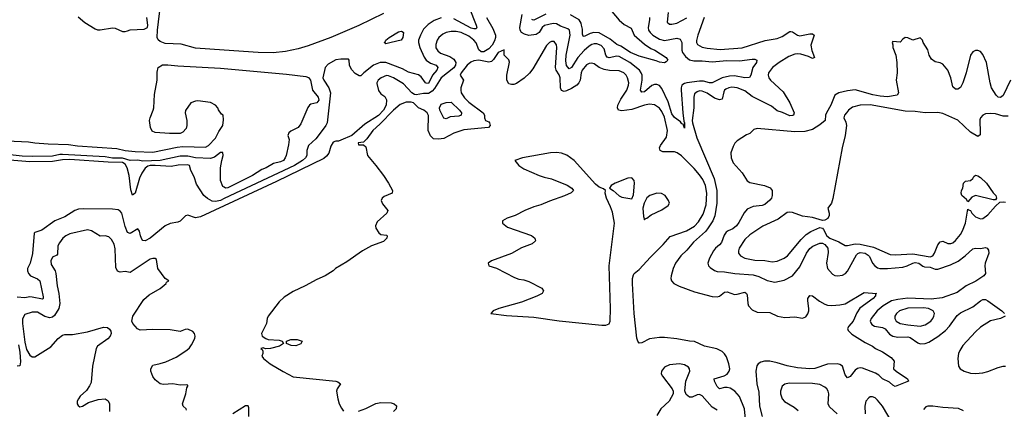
# Model space of a CAD drawing. Header units: inches. Extents: x 1954678 to 2060271, y 904822 to 1016299.
# Tile 213 of 256: x 1978369 to 1986220, y 992186 to 995292. Entities that reach past the tile are written whole.
import ezdxf

# ---------------------------------------------------------------- set-up
doc = ezdxf.new("R2010")
doc.units = ezdxf.units.IN
doc.header["$MEASUREMENT"] = 0
doc.layers.add('B9979', color=7, linetype='Continuous')
doc.layers.add('B9989', color=7, linetype='Continuous')

msp = doc.modelspace()

# ---------------------------------------------------------------- linework, layer by layer
at = {"layer": 'B9979', "color": 5}
for points, elevation in [([(1980000, 995049.6), (1979770, 995066), (1979657.4, 995097.4), (1979530, 995103.6), (1979490, 995117.3), (1979472.6, 995132.6), (1979466.1, 995150), (1979467.7, 995210), (1979494.8, 995430), (1979514.8, 995690), (1979498.6, 995810), (1979506.8, 995850), (1979524.1, 995890), (1979550, 995913.9), (1979590, 995915.9), (1979750, 995898.9), (1980000, 995899.9)], 420), ([(1978836.2, 995316.2), (1978887.9, 995270), (1978970, 995219.8), (1978990, 995212.2), (1979011.2, 995211.2), (1979110, 995226.6), (1979130, 995223.8), (1979190, 995197.9), (1979210, 995197.8), (1979230, 995204.5), (1979250, 995212.2), (1979362, 995218), (1979387.3, 995230), (1979390.7, 995250), (1979383.1, 995310)], 440), ([(1978270, 994327.7), (1978438.6, 994318.6), (1978490.2, 994310.2), (1978597.5, 994302.5), (1978757.2, 994297.2), (1978830, 994286.6), (1979145.2, 994265.2), (1979210.7, 994250), (1979290, 994240.7), (1979430, 994234.9), (1979623.7, 994276.3), (1979670, 994281.5), (1979850, 994277.1), (1979874.6, 994290), (1979930, 994348.8), (1979958.1, 994401.9), (1979990, 994448), (1979994.3, 994494.3), (1979990.9, 994530), (1979979.5, 994539.5), (1979954.3, 994574.3), (1979949.3, 994590), (1979931.5, 994610), (1979890, 994631.4), (1979790, 994644.7), (1979770, 994643), (1979734.8, 994630), (1979690.7, 994569.3), (1979689, 994550), (1979701.1, 994490), (1979702.9, 994450), (1979696.3, 994423.7), (1979670, 994394.6), (1979650, 994386), (1979564.7, 994384.7), (1979450, 994392.8), (1979424.5, 994404.5), (1979412.5, 994432.5), (1979405.5, 994490), (1979408.9, 994511.1), (1979434.3, 994570), (1979438.2, 994590), (1979445, 994695), (1979466.1, 994810), (1979465.4, 994874.6), (1979474.1, 994910), (1979508.6, 994931.4), (1979550, 994933.5), (1979630, 994924.7), (1979970, 994906.8), (1980000, 994904)], 420), ([(1980000, 993956.1), (1979990, 993962.3), (1979971.6, 994011.6), (1979971, 994110), (1979980.7, 994170), (1979992.9, 994210), (1979990, 994233.5), (1979970, 994233.2), (1979922.8, 994197.2), (1979890, 994185.7), (1979770, 994191.9), (1979710, 994204.8), (1979650, 994204.4), (1979490, 994170.7), (1979350, 994164), (1979310, 994172.2), (1979250.1, 994169.9), (1979190, 994187.6), (1979110, 994188.6), (1979050, 994199.6), (1978710, 994217.8), (1978690, 994217.7), (1978630, 994203.4), (1978470, 994200.6), (1978390, 994204), (1978270, 994216.6)], 420), ([(1980000, 993866.2), (1979970, 993852.1), (1979930, 993842.3), (1979904.7, 993844.7), (1979866.4, 993866.4), (1979838.3, 993890), (1979780.1, 993980.1), (1979760.6, 994040.6), (1979732.7, 994090), (1979722, 994130), (1979710, 994134.5), (1979633.6, 994133.6), (1979577.8, 994122.2), (1979450, 994131.1), (1979410, 994130.1), (1979390, 994123.4), (1979370, 994107.7), (1979343.3, 994070), (1979325.4, 994030), (1979290, 993908.6), (1979270, 993892.8), (1979256.8, 993936.8), (1979241.2, 994050), (1979225.7, 994110), (1979210, 994140.8), (1979190, 994153.4), (1979075.9, 994155.9), (1978770, 994177.3), (1978710, 994175.4), (1978630, 994161.9), (1978450, 994158.9), (1978290, 994172.7)], 440), ([(1980000, 993808.5), (1979810, 993720.3), (1979770, 993712.1), (1979710, 993735.2), (1979691.9, 993728.1), (1979650, 993686.1), (1979630, 993677.4), (1979570, 993666.8), (1979530, 993648.5), (1979410, 993549.9), (1979370, 993529.8), (1979351.5, 993531.5), (1979342.3, 993542.3), (1979331.5, 993570), (1979325.1, 993605.1), (1979310, 993625.2), (1979251.3, 993588.7), (1979230, 993595.1), (1979210, 993643.5), (1979184.5, 993750), (1979170, 993767.1), (1979155.3, 993775.3), (1979110, 993782.8), (1978874.8, 993785.2), (1978839.2, 993780.8), (1978810.3, 993770), (1978730, 993720.3), (1978650, 993687.7), (1978545.4, 993614.6), (1978490, 993596.9), (1978484, 993590), (1978472.1, 993427.9), (1978453.4, 993350), (1978431.7, 993310), (1978431.4, 993290), (1978439.1, 993270), (1978455.6, 993250), (1978510, 993225.6), (1978530.1, 993210.1), (1978557.6, 993082.4), (1978556.1, 993070), (1978550, 993065), (1978470, 993081), (1978450, 993081.8), (1978410, 993073.8), (1978350, 993079.3)], 460), ([(1979699.8, 992179.8), (1979695.6, 992190), (1979672.3, 992212.3), (1979667.9, 992230), (1979693.7, 992310), (1979703.1, 992356.9), (1979710.9, 992370), (1979710, 992378), (1979702, 992382), (1979650, 992377.6), (1979590, 992388.2), (1979515.9, 992384.1), (1979490, 992389.8), (1979450, 992419.9), (1979430, 992446.5), (1979414, 992490), (1979413.7, 992510), (1979430, 992538), (1979490.2, 992550.2), (1979535.1, 992564.9), (1979618, 992602), (1979701.8, 992658.2), (1979723.3, 992676.7), (1979739.5, 992700.5), (1979765.7, 992750), (1979769.1, 992770), (1979763.9, 992790), (1979750, 992807.1), (1979710, 992824.1), (1979690, 992821.5), (1979650, 992805.6), (1979570, 992818.7), (1979430, 992823.2), (1979330, 992817.4), (1979307.7, 992827.7), (1979272.2, 992870), (1979264.2, 992890), (1979272.1, 992930), (1979359.6, 993060.4), (1979401.5, 993098.5), (1979488.5, 993150), (1979536.9, 993190), (1979540.7, 993199.3), (1979559, 993210), (1979530, 993229), (1979470, 993309), (1979459.3, 993379.3), (1979449.7, 993389.7), (1979430, 993389.8), (1979410, 993382.4), (1979250, 993275.6), (1979210, 993285.4), (1979170, 993279.8), (1979148.2, 993288.2), (1979136.4, 993316.4), (1979130, 993466), (1979121.6, 993501.6), (1979100.7, 993540.7), (1979080.1, 993560.1), (1979050, 993569.3), (1979010, 993566.6), (1978940.9, 993610), (1978910, 993615.8), (1978770, 993585), (1978736.1, 993570), (1978714.2, 993550), (1978686.1, 993513.9), (1978673.7, 993490), (1978670, 993423.7), (1978664.4, 993415.6), (1978630, 993399.7), (1978617.5, 993370), (1978620.5, 993340.5), (1978651.1, 993291.1), (1978657.5, 993270), (1978667.3, 993170), (1978681.2, 993110), (1978689, 993030), (1978682.2, 992990), (1978646.8, 992933.2), (1978630, 992920.5), (1978610, 992916.1), (1978570, 992925.6), (1978510, 992961.3), (1978470, 992959.8), (1978410, 992942.9), (1978392.9, 992907.1), (1978390.7, 992869.3), (1978410, 992722.3), (1978424.2, 992664.2), (1978450, 992618.2), (1978470, 992603.5), (1978490, 992605.7), (1978617, 992683), (1978675.2, 992750), (1978710, 992776.4), (1978730, 992782.5), (1978790, 992782.2), (1978910, 992805.1), (1979038.3, 992841.7), (1979070, 992839.2), (1979085.4, 992825.4), (1979095.1, 992810), (1979097.9, 992790), (1979091.4, 992768.6), (1979071.7, 992748.3), (1978989.4, 992690), (1978978.4, 992670), (1978951, 992530), (1978939.7, 992400.3), (1978927.1, 992372.9), (1978902.6, 992337.4), (1978850.5, 992290), (1978837.1, 992270), (1978826.7, 992250), (1978827.2, 992230), (1978835.8, 992215.8), (1978850, 992206.4), (1978870, 992210.5), (1978918.4, 992241.6), (1978995.8, 992264.2), (1979050, 992269.2), (1979074.7, 992254.7), (1979084.7, 992230), (1979086.7, 992170)], 480), ([(1978359.1, 992699.1), (1978370, 992641), (1978376.5, 992563.5), (1978370, 992531.5), (1978350, 992529.7)], 460)]:
    msp.add_lwpolyline(points, dxfattribs=dict(at, elevation=elevation))
at = {"layer": 'B9989', "color": 5}
for points, elevation in [([(1981270, 995341.4), (1981073, 995247), (1980850, 995150.2), (1980670, 995083.2), (1980590, 995058.9), (1980490, 995037.6), (1980390, 995027.4), (1980270, 995030.3), (1980000, 995049.6)], 420), ([(1981952.9, 995390), (1982009.5, 995250), (1982015.2, 995230), (1982010, 995220.5), (1981990, 995219.3), (1981970, 995225.4), (1981830, 995298.7)], 440), ([(1983390.2, 995310), (1983391.7, 995291.7), (1983379.8, 995230), (1983383.5, 995210), (1983396.1, 995190), (1983418.6, 995170), (1983470, 995136.8), (1983510, 995126), (1983610, 995144.1), (1983636.6, 995136.6), (1983648.4, 995110), (1983650.1, 995050), (1983655.4, 995030), (1983677.9, 994997.9), (1983710, 994973.5), (1983744, 994964), (1983810, 994963.4), (1983890, 994955.6), (1984006.9, 994966.9), (1984110, 994964.8), (1984210, 994978.9), (1984230, 994978.6), (1984246.4, 994970), (1984244.9, 994950), (1984214.9, 994910), (1984199.3, 994850), (1984188.2, 994831.8), (1984150.2, 994829.8), (1984070, 994843.6), (1984030, 994842.7), (1983970, 994829.4), (1983890, 994789.9), (1983870, 994789.3), (1983822.2, 994802.2), (1983790, 994803), (1983688.5, 994790), (1983670, 994784.8), (1983648.9, 994771.1), (1983642.7, 994750), (1983643, 994730), (1983656.2, 994550), (1983663.6, 994483.6), (1983670.6, 994469.4), (1983670, 994427.6), (1983659.8, 994459.8), (1983650, 994463), (1983638.8, 994478.8), (1983590, 994513.5), (1983570, 994541.8), (1983538.7, 994638.7), (1983490, 994743.7), (1983470, 994767.2), (1983450, 994776.6), (1983430, 994776.6), (1983410, 994767.6), (1983350, 994716.8), (1983330, 994713.7), (1983320.6, 994730), (1983332.3, 994810), (1983332.8, 994850), (1983325.6, 994870), (1983311.4, 994890), (1983234.7, 994950), (1983150, 994998.5), (1983130, 995001.6), (1983070, 994987.9), (1983052.9, 994992.9), (1983042.1, 995010), (1983030, 995061), (1983005.7, 995085.7), (1982970, 995099.6), (1982950, 995100.2), (1982930, 995094.5), (1982910, 995082.2), (1982870, 995046.8), (1982819.2, 994990), (1982770, 994910.9), (1982750, 994900.9), (1982730, 994927.1), (1982724.1, 994964.1), (1982727.9, 995010), (1982759, 995170), (1982752.2, 995210), (1982740.2, 995220.2), (1982680.4, 995240.4), (1982650, 995258.7), (1982623, 995263), (1982553.3, 995246.7), (1982535.8, 995230), (1982510.4, 995190), (1982486.7, 995173.3), (1982430, 995165), (1982395.7, 995175.7), (1982371.6, 995190), (1982359.9, 995210), (1982356.6, 995230), (1982374.8, 995334.8)], 460), ([(1982563.5, 995336.5), (1982470, 995287.7), (1982458, 995290), (1982453.3, 995293.3)], 440), ([(1983090, 995358.3), (1983148.2, 995288.2), (1983190, 995252.9), (1983245, 995225), (1983269.4, 995169.4), (1983350, 995096.1), (1983402.4, 995062.4), (1983432.7, 995050), (1983523.1, 994990), (1983536.3, 994970), (1983524.9, 994955.1), (1983510, 994949.3), (1983470, 994954.3), (1983445, 994965), (1983310, 995001.2), (1983238.4, 995030), (1983162.3, 995082.3), (1983130, 995095.4), (1983078.3, 995138.3), (1982990, 995186.9), (1982948.5, 995191.5), (1982917.6, 995182.4), (1982870, 995158.5), (1982862, 995162), (1982856.3, 995176.3), (1982855.6, 995215.6), (1982849.4, 995249.4), (1982845.5, 995265.5), (1982831.3, 995290), (1982761.2, 995330)], 440), ([(1983538.9, 995350), (1983532.7, 995272.7), (1983550, 995257.7), (1983570, 995256.3), (1983610, 995265.6), (1983690, 995305.9)], 480), ([(1982091.8, 995310), (1982142.4, 995222.4), (1982163.3, 995170), (1982163.9, 995150), (1982156.5, 995123.5), (1982135.6, 995090), (1982110, 995060.4), (1982070, 995035.8), (1982050, 995035.5), (1982030, 995050.9), (1982007.7, 995107.7), (1981989.9, 995130), (1981950, 995160.4), (1981890, 995189.4), (1981850, 995198.8), (1981810, 995198), (1981770, 995190.6), (1981742.9, 995177.1), (1981711.2, 995150), (1981697.7, 995130), (1981686.1, 995093.9), (1981688.2, 995068.2), (1981703.1, 995043.1), (1981724.2, 995024.2), (1981798.3, 994998.3), (1981830, 994977.7), (1981845.8, 994950), (1981843.9, 994930), (1981830, 994908.2), (1981730.1, 994830), (1981676.8, 994743.2), (1981658.5, 994721.5), (1981630, 994704.4), (1981590, 994703.5), (1981530, 994694), (1981516.9, 994696.9), (1981495.2, 994710), (1981430, 994782.2), (1981350.8, 994830), (1981310, 994845.2), (1981293.9, 994846.1), (1981252.2, 994830), (1981228.7, 994810), (1981217, 994790), (1981217.3, 994782.7), (1981230, 994729.1), (1981250, 994701.8), (1981279.5, 994679.5), (1981293.9, 994653.9), (1981291.1, 994610), (1981270.1, 994570), (1981230, 994528.7), (1981121, 994459), (1981018.4, 994370), (1980930, 994331.3), (1980910, 994324.4), (1980890, 994324), (1980870, 994315.4), (1980850, 994285.1), (1980833, 994227), (1980816.6, 994203.4), (1980793.3, 994186.7), (1980417.7, 994002.3), (1980000, 993808.5)], 460), ([(1981730, 995306.9), (1981675.4, 995284.6), (1981626.6, 995253.4), (1981590, 995216.1), (1981564.6, 995170), (1981550.1, 995130), (1981548.9, 995110), (1981558.9, 995070), (1981593.1, 994993.1), (1981610.1, 994970.1), (1981644.5, 994944.5), (1981688.9, 994930), (1981704.3, 994910), (1981695.1, 994890), (1981661, 994850), (1981630, 994784.8), (1981610, 994785.3), (1981604.4, 994790), (1981570, 994838), (1981550, 994853.6), (1981470, 994874.8), (1981421, 994901), (1981290, 994951.4), (1981243, 994950), (1981191.4, 994930), (1981114.2, 994870), (1981090, 994846), (1981074.9, 994845.1), (1981043.9, 994863.9), (1981016.1, 994896.1), (1981000.2, 994930), (1980996.8, 994970), (1980990, 994978.9), (1980930, 994978.3), (1980890, 994972.2), (1980830, 994937.8), (1980805.6, 994910), (1980787.5, 994830), (1980793.9, 994810), (1980835.2, 994750), (1980846.5, 994710), (1980820.1, 994470), (1980810.9, 994450), (1980750, 994365.9), (1980730, 994342.2), (1980672.1, 994290), (1980657.7, 994250), (1980657.6, 994210), (1980647.7, 994190), (1980625.5, 994170), (1980561.5, 994130), (1980000, 993866.2)], 440), ([(1983826.9, 995310), (1983775.9, 995170), (1983766.3, 995126.3), (1983767.1, 995110), (1983774.5, 995094.5), (1983810, 995073.7), (1983850, 995064.5), (1983954.4, 995054.4), (1984130, 995067.3), (1984313.4, 995126.6), (1984410, 995141.3), (1984450, 995158.5), (1984510, 995198.4), (1984517.8, 995197.8), (1984530, 995196.5), (1984570, 995170.2), (1984590, 995163), (1984670, 995179.7), (1984690, 995179.5), (1984703.8, 995170), (1984677.5, 995090), (1984685.5, 995045.5), (1984707.7, 994990), (1984690, 994981.7), (1984658.4, 994998.4), (1984598.2, 995018.2), (1984570, 995020.7), (1984550, 995016.9), (1984502.4, 994997.6), (1984424.6, 994950), (1984371.8, 994910), (1984340.1, 994870), (1984336.8, 994850), (1984342.1, 994830), (1984355.1, 994810), (1984456.5, 994716.5), (1984510, 994630.3), (1984543.6, 994550), (1984539.3, 994530), (1984532.5, 994527.5), (1984510, 994527.1), (1984452.8, 994552.8), (1984410, 994566), (1984363.4, 994603.4), (1984210, 994680.6), (1984150, 994725.8), (1984090, 994748.9), (1984046.3, 994753.7), (1984023.1, 994750), (1984000.9, 994739.1), (1983990.1, 994729.9), (1983983.8, 994716.2), (1983970, 994657.7), (1983950, 994652.5), (1983910, 994666.1), (1983850, 994705.8), (1983810, 994723), (1983790, 994724.3), (1983770, 994718.3), (1983750, 994701.3), (1983744.4, 994675.6), (1983745.3, 994590), (1983731.6, 994490), (1983733.4, 994470), (1983768.8, 994350), (1983907.6, 994027.6), (1983927, 993930), (1983928.2, 993830), (1983910.9, 993729.1), (1983895, 993690), (1983854.6, 993625.4), (1983836.4, 993603.6), (1983742.2, 993517.8), (1983690, 993455), (1983641.3, 993410), (1983599.5, 993350), (1983581.1, 993310), (1983563.3, 993250), (1983561.8, 993230), (1983566.5, 993210), (1983584.1, 993190), (1983627.1, 993167.1), (1983750, 993121.6), (1983890, 993084.4), (1983930, 993082.2), (1983950, 993088), (1983990, 993120.4), (1984010, 993121.8), (1984070, 993102.5), (1984090, 993103.5), (1984150, 993120.1), (1984165.5, 993110), (1984170, 993097.6), (1984174.3, 993030), (1984180.1, 993010), (1984210, 992979.8), (1984250, 992960.8), (1984350, 992957.8), (1984412.7, 992930), (1984470, 992918.2), (1984550, 992924.5), (1984610, 992912.4), (1984636.3, 992923.7), (1984653.7, 992946.3), (1984660.2, 992970), (1984662.8, 992990), (1984652.6, 993050), (1984654.7, 993070), (1984670, 993093.4), (1984690, 993090.2), (1984747.3, 993047.3), (1984790, 993024.3), (1984810, 993017.1), (1984845.9, 993014.1), (1984910, 993018.9), (1984950, 993027.6), (1985103.8, 993116.2), (1985200.7, 993110), (1985193.9, 993106.1), (1985193.8, 993090), (1985175, 993070), (1985067.2, 992992.8), (1985043.5, 992956.5), (1985014.2, 992890), (1984979.5, 992850), (1984970.9, 992830), (1984975.5, 992815.5), (1985005.4, 992785.4), (1985110, 992719.7), (1985170, 992690.1), (1985192.3, 992670), (1985250, 992644.1), (1985318.9, 992598.9), (1985341.8, 992570), (1985337.1, 992510), (1985357.8, 992490), (1985448.4, 992430), (1985456, 992410), (1985350, 992368.6), (1985330, 992379.8), (1985303.5, 992403.5), (1985250, 992430.4), (1985219, 992459), (1985194.4, 992474.4), (1985090, 992513.4), (1985070, 992516.7), (1985050, 992511.3), (1985030, 992497.2), (1984990, 992447.7), (1984970, 992437.8), (1984950, 992460.5), (1984929.5, 992529.5), (1984910, 992544.4), (1984889.1, 992549.1), (1984810, 992546.5), (1984710, 992512.3), (1984668.8, 992508.8), (1984570, 992517.1), (1984490, 992532.1), (1984410, 992557.7), (1984350, 992570.2), (1984308.8, 992571.2), (1984277.5, 992562.5), (1984257.8, 992550), (1984246.2, 992533.8), (1984238.7, 992490), (1984245.9, 992390), (1984262.9, 992322.9), (1984267.3, 992210), (1984290.6, 992130)], 480), ([(1984161, 992050), (1984148.9, 992188.9), (1984107.7, 992287.7), (1984070.4, 992330), (1984033.6, 992353.6), (1984010, 992360.6), (1983990, 992359.8), (1983950, 992349.9), (1983930, 992368.1), (1983909.4, 992410), (1983907.2, 992430), (1983987.3, 992452.7), (1984010, 992465.2), (1984027.2, 992490), (1984030.6, 992509.4), (1984023.9, 992550), (1984004.7, 992604.7), (1983990, 992629.1), (1983970, 992646.4), (1983928.7, 992668.7), (1983830, 992690.3), (1983750, 992727.3), (1983710, 992729.9), (1983610, 992748.2), (1983510, 992759.9), (1983470, 992758.2), (1983390, 992747), (1983330, 992716.5), (1983310, 992714.3), (1983298, 992730), (1983290, 992753.2), (1983268.1, 992950), (1983254.7, 993190), (1983255.3, 993230), (1983262.4, 993257.6), (1983270, 993270.2), (1983310, 993300.5), (1983400.1, 993399.9), (1983500.2, 993499.8), (1983555.9, 993564.1), (1983687.3, 993610), (1983750, 993647.5), (1983780.5, 993679.5), (1983818.9, 993741.1), (1983842.6, 993817.4), (1983849.3, 993909.3), (1983837.6, 993970), (1983817.1, 994017.1), (1983790, 994054.5), (1983746.3, 994106.3), (1983646.5, 994206.5), (1983610.6, 994230.6), (1983590, 994238.2), (1983498.2, 994238.2), (1983474.8, 994250), (1983471.5, 994270), (1983479.9, 994290), (1983525.3, 994354.7), (1983535.1, 994410), (1983510, 994514.2), (1983490, 994560.3), (1983470, 994587.3), (1983430, 994613), (1983390, 994618.4), (1983350, 994612), (1983250, 994576.9), (1983170, 994565), (1983143.1, 994570), (1983135, 994590), (1983138.8, 994610), (1983162.4, 994657.6), (1983209.2, 994730), (1983223.9, 994770), (1983225.2, 994790), (1983215.9, 994830), (1983205.6, 994850), (1983185.1, 994870), (1983150, 994883.9), (1983073, 994887), (1983030, 994894.8), (1982990.7, 994910.7), (1982950, 994939.8), (1982930, 994947), (1982910, 994944.1), (1982890, 994931.6), (1982854.4, 994890), (1982846.6, 994870), (1982838.4, 994810), (1982828.6, 994790), (1982811.3, 994770), (1982770, 994743.2), (1982730, 994724.3), (1982710, 994720.4), (1982688.7, 994728.7), (1982680.6, 994750), (1982678.5, 994830), (1982671.9, 994851.9), (1982648, 994890), (1982642.4, 994910), (1982653.2, 995070), (1982650, 995092.3), (1982630, 995118.3), (1982610, 995118.7), (1982592.7, 995110), (1982570, 995086), (1982459.9, 994900.1), (1982434.2, 994865.8), (1982392.8, 994827.2), (1982330, 994783.6), (1982310, 994775.8), (1982290, 994774.4), (1982270, 994780.2), (1982253.1, 994810), (1982253, 994850), (1982274.5, 994954.5), (1982270, 994973.3), (1982231.8, 995010), (1982231, 995051), (1982184.9, 995030), (1982146, 994974), (1982130, 994959.2), (1982110, 994954.8), (1982030, 994968.4), (1981990, 994963.4), (1981965.4, 994954.6), (1981936.2, 994930), (1981888.1, 994870), (1981882.4, 994850), (1981909, 994810), (1981887.8, 994750), (1981885.5, 994730), (1981890.1, 994710), (1981915.3, 994670), (1981950, 994634.4), (1982066, 994550), (1982075.9, 994530), (1982075.2, 994510), (1982083.8, 994490), (1982110, 994477.6), (1982115.8, 994470), (1982119.4, 994450), (1982107.8, 994432.2), (1981910, 994413.6), (1981830, 994388.7), (1981750, 994345.1), (1981710, 994338.6), (1981670, 994343), (1981645.2, 994365.2), (1981627.4, 994410), (1981628.8, 994528.8), (1981618.3, 994550), (1981591.1, 994571.1), (1981549.1, 994589.1), (1981509, 994629), (1981490, 994634.4), (1981450, 994633.8), (1981404.2, 994615.8), (1981350, 994570.8), (1981241.1, 994458.9), (1981186, 994410), (1981138.3, 994341.7), (1981110, 994315.3), (1981067.3, 994310), (1981070, 994294), (1981110, 994294), (1981130, 994278), (1981142, 994210), (1981210, 994130.1), (1981270, 994049.2), (1981311.3, 993990), (1981342.3, 993930), (1981338, 993910), (1981276.1, 993883.9), (1981260.7, 993870), (1981250.7, 993850), (1981263.4, 993823.4), (1981306, 993770), (1981297.3, 993750), (1981219.5, 993680.5), (1981205.8, 993650), (1981210.1, 993630), (1981233.4, 993593.4), (1981250, 993580.8), (1981294.7, 993574.7), (1981300.3, 993570), (1981295.7, 993550), (1981270, 993524.8), (1981174.6, 993490), (1981102.8, 993450), (1980978.4, 993361.6), (1980887.7, 993310), (1980868.8, 993291.2), (1980806, 993250), (1980738.7, 993221.3), (1980644.9, 993170), (1980550, 993126.1), (1980478.6, 993081.4), (1980438.1, 993041.9), (1980351.8, 992930), (1980343.7, 992910), (1980337.3, 992870), (1980298, 992790), (1980302, 992770), (1980332, 992750), (1980350, 992744), (1980438.4, 992738.4), (1980462, 992730), (1980474, 992710), (1980442, 992690), (1980370, 992672.3), (1980328.7, 992668.7), (1980310, 992677.2), (1980292, 992670), (1980302, 992662), (1980306.8, 992650), (1980307.3, 992630), (1980300.5, 992610), (1980312, 992590), (1980367.1, 992550), (1980470, 992486.4), (1980550, 992445), (1980890.5, 992410.5), (1980905.6, 992405.6), (1980927.2, 992390), (1980902, 992350), (1980896.3, 992330), (1980905.1, 992270), (1980915.9, 992230), (1980934.1, 992194.1), (1980950.7, 992170.7)], 480), ([(1986269.6, 994810.4), (1986211.3, 994688.7), (1986190, 994672.4), (1986170, 994674.8), (1986154.2, 994690), (1986119.3, 994750), (1986108, 994788), (1986077.3, 994950), (1986050, 995013.6), (1986030, 995038), (1986010, 995048), (1985990, 995047.8), (1985970, 995036.2), (1985950.3, 995010), (1985916.3, 994870), (1985890, 994789.4), (1985870, 994751.8), (1985850, 994737.6), (1985830, 994738.7), (1985810, 994756), (1985794.1, 994830), (1985769.8, 994890), (1985730, 994938.3), (1985710, 994949.7), (1985670, 994955.1), (1985638.3, 994978.3), (1985619.7, 995010), (1985610, 995053.2), (1985573.2, 995110), (1985568, 995130), (1985550, 995148), (1985490, 995129.3), (1985450, 995146.6), (1985430, 995149.3), (1985410, 995137.2), (1985390, 995114), (1985330, 995118), (1985326, 995110), (1985332, 995092), (1985331.3, 995070), (1985354.8, 995010), (1985364, 994950), (1985366.4, 994870), (1985359.1, 994810), (1985376.5, 994710), (1985364.9, 994690), (1985290, 994677.4), (1985230, 994682.9), (1985173, 994693), (1985030, 994732.4), (1984970, 994725.3), (1984901, 994710), (1984868.5, 994690), (1984837.2, 994610), (1984801.1, 994550), (1984795, 994530), (1984792.7, 994490), (1984750, 994454.9), (1984690, 994418), (1984630, 994402.3), (1984550, 994397.3), (1984250, 994424.6), (1984223.6, 994416.4), (1984190, 994386.2), (1984164.5, 994375.5), (1984090, 994327.3), (1984072.6, 994307.4), (1984058.4, 994281.6), (1984040.7, 994230), (1984042.9, 994190), (1984059.3, 994150), (1984130, 994070.2), (1984170, 994006.4), (1984190, 993995.2), (1984308.9, 993970), (1984353, 993953), (1984370.2, 993930), (1984370.2, 993890), (1984362.9, 993870), (1984350, 993853.3), (1984310, 993818), (1984290, 993810.7), (1984217.8, 993802.2), (1984170, 993782.3), (1984146.1, 993753.9), (1984104.2, 993675.8), (1984084.2, 993650), (1984054.2, 993625.8), (1984018.6, 993610), (1984002.7, 993597.3), (1983986.6, 993573.4), (1983964.5, 993515.5), (1983950, 993496.3), (1983916.5, 993470), (1983900.2, 993450), (1983869.5, 993390.5), (1983856.5, 993350), (1983861.3, 993330), (1983875.6, 993315.6), (1983910, 993292.6), (1983930, 993285.4), (1983990, 993281.3), (1984071.5, 993268.5), (1984218.6, 993258.6), (1984263.7, 993243.7), (1984330, 993212.6), (1984390, 993200.9), (1984464.1, 993215.9), (1984530, 993251.1), (1984590, 993322), (1984643.6, 993430), (1984670, 993467.5), (1984692.3, 993487.7), (1984750, 993509.6), (1984770, 993510.6), (1984790, 993499.8), (1984814.3, 993470), (1984815.4, 993435.4), (1984801.6, 993350), (1984810, 993308.9), (1984850, 993263.2), (1984870, 993253.2), (1984890, 993250.2), (1984930, 993256.2), (1984954.6, 993270), (1984970, 993287.1), (1985042.1, 993417.9), (1985051.1, 993428.9), (1985070, 993435.9), (1985110, 993430.1), (1985135, 993415), (1985144.4, 993404.4), (1985170, 993351.2), (1985186.9, 993330), (1985210, 993313.6), (1985228.9, 993308.9), (1985288.3, 993308.3), (1985410, 993319.4), (1985446, 993330), (1985490, 993351.8), (1985510, 993355.6), (1985538.2, 993350), (1985570, 993327.1), (1985582.9, 993322.9), (1985630, 993320.1), (1985670, 993303.2), (1985690, 993303.2), (1985790, 993338.1), (1985851.5, 993368.5), (1985908.9, 993410), (1985970, 993466.3), (1985990, 993470.3), (1986030, 993468), (1986070, 993474.9), (1986084, 993470), (1986094.6, 993454.6), (1986097.5, 993430), (1986067.3, 993350), (1986064.2, 993330), (1986069, 993270), (1986056.5, 993250), (1985992.2, 993207.8), (1985915.5, 993170), (1985843.5, 993116.5), (1985725.9, 993074.1), (1985636, 993064), (1985450, 993073), (1985370, 993062.3), (1985321.8, 993050), (1985254.4, 993010), (1985206.9, 992970), (1985157.8, 992910), (1985151.5, 992890), (1985155, 992875), (1985163.6, 992863.6), (1985184.9, 992850), (1985250, 992838.4), (1985268.9, 992828.9), (1985304.6, 992784.6), (1985330, 992769.2), (1985370, 992761), (1985450, 992764.4), (1985470, 992758.3), (1985530, 992715.9), (1985550, 992707.8), (1985590, 992710.8), (1985618.2, 992721.8), (1985690, 992767.3), (1985750, 992814.1), (1985784.3, 992850), (1985844.9, 992935.1), (1985870, 992956.5), (1985970, 993002.9), (1986029.3, 993050.7), (1986050, 993060.6), (1986070, 993061.4), (1986090, 993051.8), (1986201.6, 992970), (1986222.4, 992950)], 520), ([(1980000, 994904), (1980498, 994858), (1980650, 994839.7), (1980671.3, 994831.3), (1980687.4, 994810), (1980702.7, 994730), (1980750, 994674.3), (1980754.5, 994650), (1980739, 994630), (1980690, 994618.2), (1980679.4, 994610), (1980666.8, 994593.2), (1980610, 994462), (1980590, 994433.6), (1980530, 994403.7), (1980514, 994390), (1980507.3, 994370), (1980517.3, 994337.3), (1980513.6, 994293.6), (1980494.7, 994210), (1980487, 994190), (1980472, 994170), (1980450, 994158.7), (1980393.2, 994146.8), (1980335.3, 994110), (1980300.8, 994099.2), (1980224.9, 994050), (1980030, 993952.4), (1980010, 993949.9), (1980000, 993956.1)], 420), ([(1986250, 994523.4), (1986210, 994522.5), (1986150, 994541.5), (1986110, 994545.3), (1986070, 994540.8), (1986048.6, 994531.4), (1986030.3, 994510), (1986026.1, 994493.9), (1986028.8, 994391.2), (1986026.4, 994373.6), (1986010, 994361.6), (1985950, 994396), (1985850, 994491.6), (1985730, 994545.6), (1985690, 994552.1), (1985590, 994550.4), (1985510, 994560.9), (1985430, 994561.9), (1985150, 994612.8), (1985070, 994611.5), (1985010, 994593.7), (1984977.8, 994570), (1984960.6, 994550), (1984946.2, 994530), (1984940.3, 994510), (1984956.5, 994476.5), (1984961.5, 994450), (1984951.3, 994370), (1984928.3, 994270), (1984853.2, 993866.8), (1984842, 993830), (1984813.7, 993790), (1984824.3, 993750), (1984823.8, 993730), (1984811.8, 993708.2), (1984790, 993693.5), (1984770, 993692.2), (1984690, 993715.8), (1984610, 993726.6), (1984530, 993754.8), (1984510, 993758.2), (1984490, 993754), (1984417.8, 993702.2), (1984294.7, 993645.3), (1984190, 993577.6), (1984150, 993539.1), (1984106.2, 993470), (1984100.2, 993450), (1984100.9, 993430), (1984115.8, 993410), (1984150, 993392.3), (1984230, 993375.6), (1984310, 993372.7), (1984370, 993361.6), (1984410, 993366.4), (1984465.1, 993390), (1984492.4, 993410), (1984601.1, 993538.9), (1984641.3, 993578.7), (1984677.4, 993602.6), (1984750, 993636.5), (1984770, 993630.3), (1984779.7, 993619.7), (1984805.6, 993570), (1984827.9, 993550), (1984901.8, 993521.8), (1984950, 993491.9), (1984970, 993490.9), (1985030, 993504.3), (1985070, 993502.6), (1985177.6, 993477.6), (1985310, 993420.2), (1985350, 993418), (1985490, 993426.9), (1985630, 993401.2), (1985650, 993410.9), (1985664.3, 993430), (1985690, 993496.5), (1985710, 993521.8), (1985730, 993527.2), (1985770, 993508.3), (1985793, 993507), (1985810, 993514.3), (1985830, 993532.9), (1985870, 993580.2), (1985887.6, 993610), (1985910.6, 993670), (1985930, 993782), (1985935.3, 993775.3), (1985950, 993770.8), (1985962, 993750), (1985990, 993720.8), (1986030, 993705.2), (1986050, 993707.7), (1986090, 993736), (1986150, 993806.4), (1986183.7, 993836.3), (1986210, 993840.3), (1986230, 993836.5)], 540), ([(1986228.2, 992930), (1986190.7, 992910), (1986109.2, 992890.8), (1986030, 992840.2), (1985990, 992805.2), (1985890, 992694.5), (1985865.2, 992654.8), (1985855.4, 992630), (1985848.7, 992590), (1985855.5, 992530), (1985869, 992509), (1985899, 992490), (1985950, 992474.1), (1985989.4, 992470.6), (1986050, 992476.8), (1986090, 992486.5), (1986170, 992520.1), (1986210, 992530.1), (1986230, 992530.8)], 520), ([(1983930, 992180.7), (1983890, 992202.2), (1983810, 992294.5), (1983790, 992304.1), (1983770, 992300.5), (1983730, 992283.2), (1983710, 992283.9), (1983683.2, 992303.2), (1983673.6, 992333.6), (1983681.8, 992410), (1983711.6, 992491.6), (1983709.7, 992510), (1983701.3, 992521.3), (1983670, 992541.2), (1983630, 992548), (1983550, 992540.3), (1983510, 992521.1), (1983486.3, 992490), (1983484.9, 992470), (1983494.3, 992450), (1983572.3, 992350), (1983579.7, 992330), (1983579.7, 992310), (1983549.1, 992250.9), (1983480.2, 992190), (1983450, 992135.6)], 520), ([(1984887.2, 992150), (1984825.7, 992205.7), (1984815, 992230), (1984820.5, 992310), (1984816.8, 992330), (1984805.3, 992350), (1984790, 992364), (1984750, 992383.8), (1984690, 992392.5), (1984504.6, 992395.4), (1984470, 992386.4), (1984449.2, 992370), (1984436.6, 992330), (1984436.3, 992310), (1984447.8, 992270), (1984468.3, 992248.3), (1984544.1, 992204.1), (1984576.7, 992176.7)], 520), ([(1985402.5, 991950), (1985248.6, 992210), (1985210, 992260.3), (1985190, 992277.1), (1985170, 992286.6), (1985150, 992284.7), (1985141.1, 992278.9), (1985115.9, 992250), (1985107.5, 992212.5), (1985110.7, 992150)], 520), ([(1980197.5, 992130), (1980196.8, 992196.8), (1980190, 992214.5), (1980170, 992214.3), (1980069.7, 992150.3)], 480), ([(1981070, 992170.1), (1981130, 992191.4), (1981210, 992232.6), (1981250, 992240.8), (1981330, 992236.6), (1981354.3, 992230), (1981373.3, 992213.3), (1981370, 992189), (1981350.2, 992170)], 480), ([(1985895.1, 992175.1), (1985854, 992194), (1985730, 992201.1), (1985649, 992211), (1985610, 992210.5), (1985595.1, 992204.9), (1985574.8, 992185.2)], 520)]:
    msp.add_lwpolyline(points, dxfattribs=dict(at, elevation=elevation))
for points, elevation in [([(1981290, 995101.1), (1981274.5, 995110), (1981283.8, 995116.2), (1981288.9, 995130), (1981315.3, 995150), (1981390, 995195.8), (1981410, 995201.6), (1981419.4, 995199.4), (1981428.8, 995190), (1981424.2, 995150), (1981411, 995129), (1981330, 995109.2)], 420), ([(1981770, 994500.7), (1981750, 994507), (1981719.8, 994570), (1981716.2, 994590), (1981730, 994618.2), (1981770, 994632.9), (1981810, 994633.9), (1981876.5, 994570), (1981891.1, 994550), (1981890.3, 994530), (1981870, 994522.6), (1981801.2, 994518.8)], 460), ([(1982650, 994234.1), (1982600.7, 994230), (1982378.8, 994190), (1982316, 994170), (1982350, 994130.7), (1982390, 994102.4), (1982511, 994050), (1982550, 994035.8), (1982610, 994023.1), (1982734.1, 993974.1), (1982771, 993950), (1982784.7, 993930), (1982767.3, 993912.7), (1982712.8, 993887.2), (1982593.5, 993846.5), (1982523.9, 993816.1), (1982470, 993801.6), (1982396, 993770), (1982318.8, 993730), (1982256, 993710), (1982218, 993690), (1982218, 993670), (1982259.2, 993639.2), (1982450, 993572.2), (1982477.3, 993550), (1982482.8, 993530), (1982454.7, 993505.3), (1982370, 993473.6), (1982290, 993427.8), (1982131.3, 993370), (1982104.7, 993350), (1982111.1, 993331.1), (1982170, 993310.6), (1982315.8, 993235.8), (1982350, 993224.9), (1982390, 993219.5), (1982430, 993204.4), (1982531.9, 993151.9), (1982546.8, 993130), (1982534.8, 993110), (1982492.8, 993087.2), (1982370, 993040.5), (1982191, 992990), (1982144.7, 992970), (1982124.7, 992950), (1982250, 992933.8), (1982470, 992920.1), (1982670, 992892.6), (1983010, 992856.8), (1983043.4, 992856.6), (1983070, 992867.1), (1983076.5, 992890), (1983080.2, 992990), (1983069.3, 993330), (1983111.5, 993670), (1983097, 993757), (1983081.4, 993801.4), (1983048.7, 993870), (1983037, 993910), (1983039, 993930), (1983024.2, 993944.2), (1982990, 993957.5), (1982961.3, 993981.3), (1982790, 994170.4), (1982731.4, 994211.4), (1982690, 994228.4)], 520), ([(1983250, 994032.9), (1983219.3, 994030), (1983118.4, 993990), (1983086, 993970), (1983071, 993950), (1983101, 993930), (1983150, 993886.8), (1983170, 993878.8), (1983250, 993864.7), (1983264.1, 993895.9), (1983270.6, 993989.4), (1983268.8, 994010)], 520), ([(1986130, 993855.1), (1985990, 993891), (1985962.3, 993877.7), (1985930, 993839), (1985917.8, 993857.8), (1985880.9, 993890), (1985875.1, 993910), (1985878, 993930), (1985889.2, 993950), (1985894, 993990), (1985910, 994006), (1985950, 994010.8), (1985970, 994026), (1985976.5, 994043.5), (1985990, 994054), (1986010, 994047.7), (1986030, 994034), (1986077.6, 993990), (1986131.5, 993911.5), (1986152.7, 993890), (1986158.8, 993870), (1986150, 993855.3)], 540), ([(1983450, 993909.8), (1983393, 993890), (1983370, 993871.2), (1983348.2, 993830), (1983339.1, 993790), (1983343.1, 993723.1), (1983350, 993698), (1983354.8, 993705.2), (1983370, 993710.4), (1983404.4, 993735.6), (1983490, 993775.9), (1983540.9, 993810), (1983549.4, 993830), (1983543.7, 993850), (1983516.2, 993890), (1983487.6, 993907.6)], 520), ([(1985576.5, 992996.5), (1985450, 992991.7), (1985385.3, 992970), (1985359.6, 992950), (1985347.6, 992930), (1985346, 992910), (1985357, 992890), (1985390, 992871.5), (1985450, 992858.7), (1985550, 992847.9), (1985590, 992858.6), (1985633.5, 992890), (1985649.7, 992910), (1985658, 992930), (1985662.3, 992950), (1985651.9, 992971.9), (1985614.5, 992990)], 540), ([(1980570, 992692.3), (1980534.8, 992694.8), (1980498, 992710), (1980498, 992730), (1980530, 992741.6), (1980582, 992742), (1980622, 992730), (1980610, 992709.5)], 480)]:
    msp.add_lwpolyline(points, close=True, dxfattribs=dict(at, elevation=elevation))

doc.saveas('drawing.dxf')
